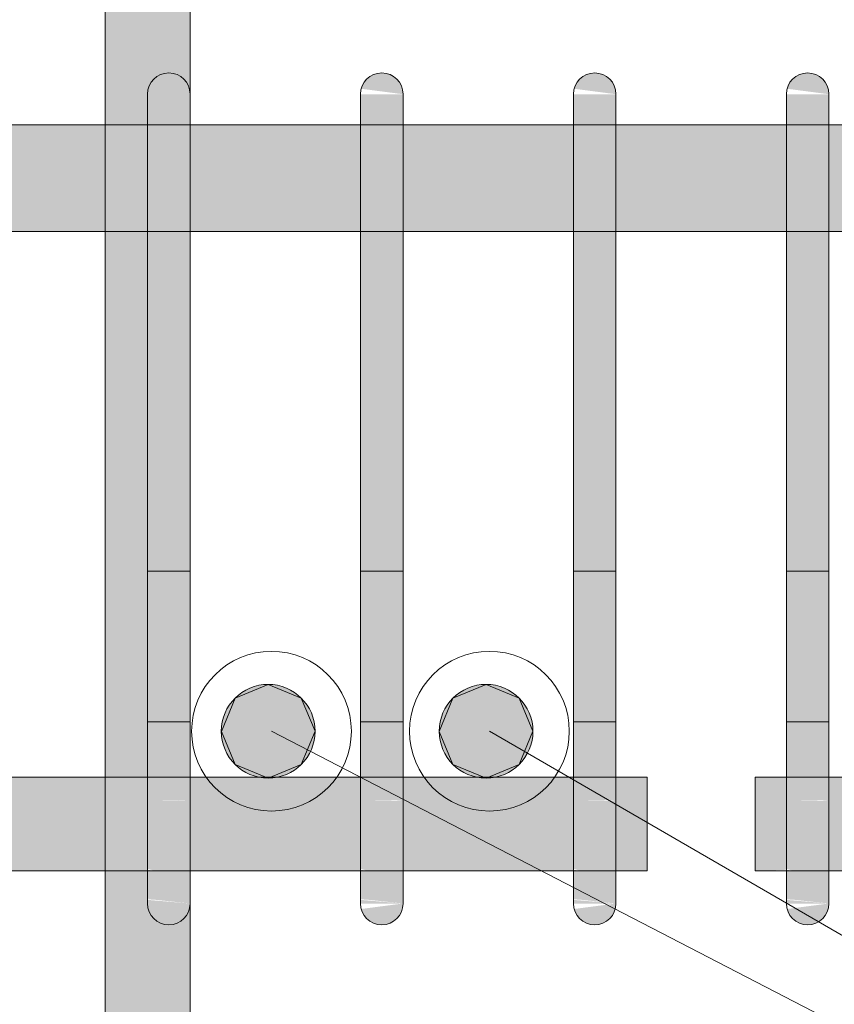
# Model space of a CAD drawing. Header units: millimetres. Extents: x 4307 to 42792, y 1610 to 10025.
# Tile 79 of 256: x 14855 to 15046, y 5626 to 5857. Entities that reach past the tile are written whole.
import ezdxf

# ---------------------------------------------------------------- set-up
doc = ezdxf.new("R2010")
doc.units = ezdxf.units.MM
doc.layers.add('S-RBAR', color=171, linetype='Continuous', lineweight=5)
doc.layers.add('S-RBAR-IDEN', color=171, linetype='Continuous', lineweight=5)

msp = doc.modelspace()

# ---------------------------------------------------------------- hatches: boundary and pattern name
at = {"layer": 'S-RBAR'}
h = msp.add_hatch(color=7, dxfattribs=at)
h.paths.add_polyline_path([(14895.05, 4820), (14895.05, 4908.83), (14893.05, 4908.83), (14893.05, 4820)])
h.paths.add_polyline_path([(14893.05, 4916.83), (14895.05, 4916.83), (14895.05, 5007), (14893.05, 5007), (14893.05, 4946.38)])
h.paths.add_polyline_path([(14893.05, 5015), (14895.05, 5015), (14895.05, 5105.17), (14893.05, 5105.17), (14893.05, 5052.67)])
h.paths.add_polyline_path([(14893.05, 5113.17), (14895.05, 5113.17), (14895.05, 5203.33), (14893.05, 5203.33), (14893.05, 5158.96)])
h.paths.add_polyline_path([(14893.05, 5211.33), (14895.05, 5211.33), (14895.05, 5301.5), (14893.05, 5301.5), (14893.05, 5212.11)])
h.paths.add_polyline_path([(14893.05, 5309.5), (14895.05, 5309.5), (14895.05, 5399.67), (14893.05, 5399.67), (14893.05, 5318.4)])
h.paths.add_polyline_path([(14895.05, 5407.67), (14895.05, 5497.83), (14893.05, 5497.83), (14893.05, 5407.67)])
h.paths.add_polyline_path([(14893.05, 5505.83), (14895.05, 5505.83), (14895.05, 5596), (14893.05, 5596), (14893.05, 5530.98)])
h.paths.add_polyline_path([(14895, 5650), (14894.83, 5648.71), (14894.33, 5647.5), (14893.54, 5646.46), (14892.5, 5645.67), (14890.66, 5645.09), (14890, 5645), (14888.71, 5645.17), (14887.5, 5645.67), (14886.46, 5646.46), (14885.67, 5647.5), (14885.17, 5648.71), (14891.29, 5649.51)])
h.paths.add_polyline_path([(14895.05, 5604), (14895, 5650), (14885, 5650), (14885, 5657.64), (14875.05, 5657.64), (14875.05, 5610), (14893.05, 5610), (14893.05, 5604)])
h.paths.add_polyline_path([(14895, 5679.64), (14895.05, 5679.88), (14895, 5679.88)])
h.paths.add_polyline_path([(14885, 5679.64), (14885, 5807.8), (14875.05, 5807.8), (14875.05, 5679.64)])
h.paths.add_polyline_path([(14895.05, 5832.8), (14895.05, 5916), (14893.05, 5916), (14893.05, 5870), (14875.05, 5870), (14875.05, 5832.8), (14885, 5832.8), (14885.17, 5840), (14895, 5840), (14895, 5832.8)])
h.paths.add_polyline_path([(14895, 5840), (14885.17, 5841.29), (14885.67, 5842.5), (14886.46, 5843.54), (14887.5, 5844.33), (14888.71, 5844.83), (14890.66, 5844.91), (14891.29, 5844.83), (14892.5, 5844.33), (14893.54, 5843.54), (14894.33, 5842.5), (14894.83, 5841.29)])
h.paths.add_polyline_path([(14893.05, 5924), (14895.05, 5924), (14895.05, 6016), (14893.05, 6016), (14893.05, 5956.14)])
h.paths.add_polyline_path([(14893.05, 6024), (14895.05, 6024), (14895.05, 6116), (14893.05, 6116), (14893.05, 6062.43)])
h.paths.add_polyline_path([(14893.05, 6124), (14895.05, 6124), (14895.05, 6216), (14893.05, 6216), (14893.05, 6168.72)])
h.paths.add_polyline_path([(14895.05, 6224), (14895.05, 6316), (14893.05, 6316), (14893.05, 6224)])
h.paths.add_polyline_path([(14893.05, 6324), (14895.05, 6324), (14895.05, 6416), (14893.05, 6416), (14893.05, 6328.16)])
h.paths.add_polyline_path([(14895.05, 6424), (14895.05, 6516), (14893.05, 6516), (14893.05, 6424)])
h.paths.add_polyline_path([(14895.05, 6524), (14895.05, 6616), (14893.05, 6616), (14893.05, 6524)])
h.paths.add_polyline_path([(14895.05, 6624), (14895.05, 6670), (14893.05, 6670), (14893.05, 6624)])
h = msp.add_hatch(color=7, dxfattribs=at)
h.paths.add_polyline_path([(14895.05, 4820), (14895.05, 4908.83), (14893.05, 4908.83), (14893.05, 4820)])
h.paths.add_polyline_path([(14893.05, 4916.83), (14895.05, 4916.83), (14895.05, 5007), (14893.05, 5007), (14893.05, 4946.38)])
h.paths.add_polyline_path([(14893.05, 5015), (14895.05, 5015), (14895.05, 5105.17), (14893.05, 5105.17), (14893.05, 5052.67)])
h.paths.add_polyline_path([(14893.05, 5113.17), (14895.05, 5113.17), (14895.05, 5203.33), (14893.05, 5203.33), (14893.05, 5158.96)])
h.paths.add_polyline_path([(14893.05, 5211.33), (14895.05, 5211.33), (14895.05, 5301.5), (14893.05, 5301.5), (14893.05, 5212.11)])
h.paths.add_polyline_path([(14893.05, 5309.5), (14895.05, 5309.5), (14895.05, 5399.67), (14893.05, 5399.67), (14893.05, 5318.4)])
h.paths.add_polyline_path([(14895.05, 5407.67), (14895.05, 5497.83), (14893.05, 5497.83), (14893.05, 5407.67)])
h.paths.add_polyline_path([(14893.05, 5505.83), (14895.05, 5505.83), (14895.05, 5596), (14893.05, 5596), (14893.05, 5530.98)])
h.paths.add_polyline_path([(14895, 5650), (14894.83, 5648.71), (14894.33, 5647.5), (14893.54, 5646.46), (14892.5, 5645.67), (14890.66, 5645.09), (14890, 5645), (14888.71, 5645.17), (14887.5, 5645.67), (14886.46, 5646.46), (14885.67, 5647.5), (14885.17, 5648.71), (14891.29, 5649.51)])
h.paths.add_polyline_path([(14895.05, 5604), (14895, 5650), (14885, 5650), (14885, 5657.64), (14875.05, 5657.64), (14875.05, 5610), (14893.05, 5610), (14893.05, 5604)])
h.paths.add_polyline_path([(14895, 5679.64), (14895.05, 5679.88), (14895, 5679.88)])
h.paths.add_polyline_path([(14885, 5679.64), (14885, 5807.8), (14875.05, 5807.8), (14875.05, 5679.64)])
h.paths.add_polyline_path([(14895.05, 5832.8), (14895.05, 5916), (14893.05, 5916), (14893.05, 5870), (14875.05, 5870), (14875.05, 5832.8), (14885, 5832.8), (14885.17, 5840), (14895, 5840), (14895, 5832.8)])
h.paths.add_polyline_path([(14895, 5840), (14885.17, 5841.29), (14885.67, 5842.5), (14886.46, 5843.54), (14887.5, 5844.33), (14888.71, 5844.83), (14890.66, 5844.91), (14891.29, 5844.83), (14892.5, 5844.33), (14893.54, 5843.54), (14894.33, 5842.5), (14894.83, 5841.29)])
h.paths.add_polyline_path([(14893.05, 5924), (14895.05, 5924), (14895.05, 6016), (14893.05, 6016), (14893.05, 5956.14)])
h.paths.add_polyline_path([(14893.05, 6024), (14895.05, 6024), (14895.05, 6116), (14893.05, 6116), (14893.05, 6062.43)])
h.paths.add_polyline_path([(14893.05, 6124), (14895.05, 6124), (14895.05, 6216), (14893.05, 6216), (14893.05, 6168.72)])
h.paths.add_polyline_path([(14895.05, 6224), (14895.05, 6316), (14893.05, 6316), (14893.05, 6224)])
h.paths.add_polyline_path([(14893.05, 6324), (14895.05, 6324), (14895.05, 6416), (14893.05, 6416), (14893.05, 6328.16)])
h.paths.add_polyline_path([(14895.05, 6424), (14895.05, 6516), (14893.05, 6516), (14893.05, 6424)])
h.paths.add_polyline_path([(14895.05, 6524), (14895.05, 6616), (14893.05, 6616), (14893.05, 6524)])
h.paths.add_polyline_path([(14895.05, 6624), (14895.05, 6670), (14893.05, 6670), (14893.05, 6624)])
for color, points in [(7, [(14895, 5840), (14894.83, 5841.29), (14894.33, 5842.5), (14893.54, 5843.54), (14892.5, 5844.33), (14890.66, 5844.91), (14890, 5845), (14888.71, 5844.83), (14887.5, 5844.33), (14886.46, 5843.54), (14885.67, 5842.5), (14885.17, 5841.29), (14894.83, 5840.02)]), (7, [(14945, 5840), (14944.83, 5841.29), (14944.33, 5842.5), (14943.54, 5843.54), (14942.5, 5844.33), (14941.29, 5844.83), (14940, 5845), (14938.71, 5844.83), (14937.5, 5844.33), (14936.46, 5843.54), (14935.67, 5842.5), (14935.17, 5841.29), (14944.83, 5840.02)]), (7, [(14995, 5840), (14994.83, 5841.29), (14994.33, 5842.5), (14993.54, 5843.54), (14992.5, 5844.33), (14991.29, 5844.83), (14990, 5845), (14988.71, 5844.83), (14987.5, 5844.33), (14986.46, 5843.54), (14985.67, 5842.5), (14985.17, 5841.29), (14994.83, 5840.02)]), (7, [(15045, 5840), (15044.83, 5841.29), (15044.33, 5842.5), (15043.54, 5843.54), (15042.5, 5844.33), (15041.29, 5844.83), (15040, 5845), (15038.71, 5844.83), (15037.5, 5844.33), (15036.46, 5843.54), (15035.67, 5842.5), (15035.17, 5841.29), (15044.83, 5840.02)]), (7, [(14895, 5815), (14895, 5840), (14885, 5840), (14885, 5815), (14890.66, 5815)]), (7, [(14945, 5815), (14945, 5840), (14935, 5840), (14935, 5815)]), (7, [(14995, 5815), (14995, 5840), (14985, 5840), (14985, 5815)]), (7, [(15045, 5815), (15045, 5840), (15035, 5840), (15035, 5815)]), (7, [(14890.66, 5675), (14895, 5675), (14895, 5815), (14885, 5815), (14885, 5675)]), (7, [(14945, 5675), (14945, 5815), (14935, 5815), (14935, 5675)]), (7, [(14995, 5675), (14995, 5815), (14985, 5815), (14985, 5675)]), (7, [(15045, 5675), (15045, 5815), (15035, 5815), (15035, 5675)]), (256, [(14913.34, 5679.45), (14921.12, 5682.67), (14924.34, 5690.45), (14921.12, 5698.22), (14913.34, 5701.45), (14905.56, 5698.22), (14902.35, 5690.41), (14905.56, 5682.67)]), (256, [(14964.51, 5679.45), (14972.29, 5682.67), (14975.51, 5690.45), (14972.29, 5698.22), (14964.51, 5701.45), (14956.73, 5698.22), (14953.52, 5690.41), (14956.73, 5682.67)]), (7, [(14890, 5645), (14891.29, 5645.17), (14892.5, 5645.67), (14893.54, 5646.46), (14894.33, 5647.5), (14894.83, 5648.71), (14894.83, 5649.98), (14885.17, 5648.71), (14885.67, 5647.5), (14886.46, 5646.46), (14887.5, 5645.67), (14888.71, 5645.17)]), (7, [(14940, 5645), (14941.29, 5645.17), (14942.5, 5645.67), (14943.54, 5646.46), (14944.33, 5647.5), (14944.83, 5648.71), (14944.83, 5649.98), (14935.17, 5648.71), (14935.67, 5647.5), (14936.46, 5646.46), (14937.5, 5645.67), (14938.71, 5645.17)]), (7, [(14990, 5645), (14991.29, 5645.17), (14992.5, 5645.67), (14993.54, 5646.46), (14994.33, 5647.5), (14994.83, 5648.71), (14994.83, 5649.98), (14985.17, 5648.71), (14985.67, 5647.5), (14986.46, 5646.46), (14987.5, 5645.67), (14988.71, 5645.17)]), (7, [(15040, 5645), (15041.29, 5645.17), (15042.5, 5645.67), (15043.54, 5646.46), (15044.33, 5647.5), (15044.83, 5648.71), (15044.83, 5649.98), (15035.17, 5648.71), (15035.67, 5647.5), (15036.46, 5646.46), (15037.5, 5645.67), (15038.71, 5645.17)])]:
    msp.add_hatch(color=color, dxfattribs=at).paths.add_polyline_path(points)
h = msp.add_hatch(color=7, dxfattribs=at)
h.paths.add_polyline_path([(17639.32, 5807.8), (17645, 5807.8), (17645, 5832.8), (17480.45, 5832.8), (17480.45, 5807.8), (17600.05, 5807.8)])
h.paths.add_polyline_path([(12385, 5807.8), (12548.61, 5807.8), (12548.61, 5832.8), (12385, 5832.8)])
h.paths.add_polyline_path([(14935, 5807.8), (14935, 5832.8), (14895, 5832.8), (14895, 5807.8), (14929.93, 5807.8)])
h.paths.add_polyline_path([(14995, 5807.8), (15035, 5807.8), (15035, 5832.8), (14995, 5832.8), (14995, 5815)])
h.paths.add_polyline_path([(17470.45, 5807.8), (17470.45, 5832.8), (17291.37, 5832.8), (17291.37, 5807.8), (17442.99, 5807.8)])
h.paths.add_polyline_path([(14945, 5807.8), (14985, 5807.8), (14985, 5832.8), (14945, 5832.8), (14945, 5815)])
h.paths.add_polyline_path([(12558.61, 5807.8), (12737.69, 5807.8), (12737.69, 5832.8), (12558.61, 5832.8), (12558.61, 5815)])
h.paths.add_polyline_path([(15045, 5807.8), (15085, 5807.8), (15085, 5832.8), (15045, 5832.8), (15045, 5815)])
h.paths.add_polyline_path([(14885, 5807.8), (14885, 5832.8), (14845, 5832.8), (14845, 5807.8), (14851.39, 5807.8)])
h.paths.add_polyline_path([(12747.69, 5807.8), (12926.77, 5807.8), (12926.77, 5832.8), (12747.69, 5832.8), (12747.69, 5815)])
h.paths.add_polyline_path([(14835, 5807.8), (14835, 5832.8), (14795, 5832.8), (14795, 5807.8), (14812.13, 5807.8)])
h.paths.add_polyline_path([(15095, 5807.8), (15135, 5807.8), (15135, 5832.8), (15095, 5832.8), (15095, 5815)])
h.paths.add_polyline_path([(17281.37, 5807.8), (17281.37, 5832.8), (17102.29, 5832.8), (17102.29, 5807.8), (17128.85, 5807.8)])
h.paths.add_polyline_path([(15145, 5807.8), (15185, 5807.8), (15185, 5832.8), (15145, 5832.8), (15145, 5815)])
h.paths.add_polyline_path([(17092.29, 5807.8), (17092.29, 5832.8), (16913.2, 5832.8), (16913.2, 5807.8), (17089.59, 5807.8)])
h.paths.add_polyline_path([(14785, 5807.8), (14785, 5832.8), (14745, 5832.8), (14745, 5807.8), (14772.86, 5807.8)])
h.paths.add_polyline_path([(15195, 5807.8), (15235, 5807.8), (15235, 5832.8), (15195, 5832.8), (15195, 5815)])
h.paths.add_polyline_path([(14735, 5807.8), (14735, 5832.8), (14695, 5832.8), (14695, 5807.8), (14733.59, 5807.8)])
h.paths.add_polyline_path([(12936.77, 5807.8), (13115.85, 5807.8), (13115.85, 5832.8), (12936.77, 5832.8), (12936.77, 5815)])
h.paths.add_polyline_path([(16903.2, 5807.8), (16903.2, 5832.8), (16743.2, 5832.8), (16743.2, 5807.8), (16893.25, 5807.8)])
h.paths.add_polyline_path([(15245, 5807.8), (15285, 5807.8), (15285, 5832.8), (15245, 5832.8), (15245, 5815)])
h.paths.add_polyline_path([(15295, 5807.8), (15335, 5807.8), (15335, 5832.8), (15295, 5832.8), (15295, 5815)])
h.paths.add_polyline_path([(14685, 5807.8), (14685, 5832.8), (14645, 5832.8), (14645, 5807.8), (14655.06, 5807.8)])
h.paths.add_polyline_path([(15345, 5807.8), (15385, 5807.8), (15385, 5832.8), (15345, 5832.8), (15345, 5815)])
h.paths.add_polyline_path([(13125.85, 5807.8), (13286.8, 5807.8), (13286.8, 5832.8), (13125.85, 5832.8), (13125.85, 5815)])
h.paths.add_polyline_path([(14635, 5807.8), (14635, 5832.8), (14545, 5832.8), (14545, 5807.8), (14615.8, 5807.8)])
h.paths.add_polyline_path([(13296.8, 5807.8), (13382.81, 5807.8), (13382.81, 5832.8), (13296.8, 5832.8), (13296.8, 5815)])
h.paths.add_polyline_path([(15395, 5807.8), (15485, 5807.8), (15485, 5832.8), (15395, 5832.8), (15395, 5815)])
h.paths.add_polyline_path([(16733.2, 5807.8), (16733.2, 5832.8), (16647.19, 5832.8), (16647.19, 5807.8), (16657.66, 5807.8)])
h.paths.add_polyline_path([(15495, 5807.8), (15581.02, 5807.8), (15581.02, 5832.8), (15495, 5832.8), (15495, 5815)])
h.paths.add_polyline_path([(16637.19, 5807.8), (16637.19, 5832.8), (16551.17, 5832.8), (16551.17, 5807.8), (16579.12, 5807.8)])
h.paths.add_polyline_path([(14535, 5807.8), (14535, 5832.8), (14448.98, 5832.8), (14448.98, 5807.8), (14458.73, 5807.8)])
h.paths.add_polyline_path([(13392.81, 5807.8), (13478.83, 5807.8), (13478.83, 5832.8), (13392.81, 5832.8), (13392.81, 5815)])
h.paths.add_polyline_path([(14438.98, 5807.8), (14438.98, 5832.8), (14352.97, 5832.8), (14352.97, 5807.8), (14380.2, 5807.8)])
h.paths.add_polyline_path([(15591.02, 5807.8), (15677.03, 5807.8), (15677.03, 5832.8), (15591.02, 5832.8), (15591.02, 5815)])
h.paths.add_polyline_path([(16541.17, 5807.8), (16541.17, 5832.8), (16455.16, 5832.8), (16455.16, 5807.8), (16500.59, 5807.8)])
h.paths.add_polyline_path([(14342.97, 5807.8), (14342.97, 5832.8), (14256.95, 5832.8), (14256.95, 5807.8), (14301.66, 5807.8)])
h.paths.add_polyline_path([(15687.03, 5807.8), (15773.05, 5807.8), (15773.05, 5832.8), (15687.03, 5832.8), (15687.03, 5815)])
h.paths.add_polyline_path([(13488.83, 5807.8), (13574.84, 5807.8), (13574.84, 5832.8), (13488.83, 5832.8), (13488.83, 5815)])
h.paths.add_polyline_path([(14246.95, 5807.8), (14246.95, 5832.8), (14160.94, 5832.8), (14160.94, 5807.8), (14223.13, 5807.8)])
h.paths.add_polyline_path([(15783.05, 5807.8), (15869.06, 5807.8), (15869.06, 5832.8), (15783.05, 5832.8), (15783.05, 5815)])
h.paths.add_polyline_path([(16445.16, 5807.8), (16445.16, 5832.8), (16359.14, 5832.8), (16359.14, 5807.8), (16422.06, 5807.8)])
h.paths.add_polyline_path([(14150.94, 5807.8), (14150.94, 5832.8), (14064.92, 5832.8), (14064.92, 5807.8), (14144.6, 5807.8)])
h.paths.add_polyline_path([(13584.84, 5807.8), (13670.86, 5807.8), (13670.86, 5832.8), (13584.84, 5832.8), (13584.84, 5815)])
h.paths.add_polyline_path([(15879.06, 5807.8), (15965.08, 5807.8), (15965.08, 5832.8), (15879.06, 5832.8), (15879.06, 5815)])
h.paths.add_polyline_path([(14054.92, 5807.8), (14054.92, 5832.8), (13968.91, 5832.8), (13968.91, 5807.8), (13987.53, 5807.8)])
h.paths.add_polyline_path([(16349.14, 5807.8), (16349.14, 5832.8), (16263.13, 5832.8), (16263.13, 5807.8), (16343.52, 5807.8)])
h.paths.add_polyline_path([(15975.08, 5807.8), (16061.09, 5807.8), (16061.09, 5832.8), (15975.08, 5832.8), (15975.08, 5815)])
h.paths.add_polyline_path([(13958.91, 5807.8), (13958.91, 5832.8), (13872.89, 5832.8), (13872.89, 5807.8), (13909, 5807.8)])
h.paths.add_polyline_path([(16071.09, 5807.8), (16157.11, 5807.8), (16157.11, 5832.8), (16071.09, 5832.8), (16071.09, 5815)])
h.paths.add_polyline_path([(13680.86, 5807.8), (13766.87, 5807.8), (13766.87, 5832.8), (13680.86, 5832.8), (13680.86, 5815)])
h.paths.add_polyline_path([(16253.13, 5807.8), (16253.13, 5832.8), (16167.11, 5832.8), (16167.11, 5807.8), (16186.46, 5807.8)])
h.paths.add_polyline_path([(13862.89, 5807.8), (13862.89, 5832.8), (13776.87, 5832.8), (13776.87, 5807.8), (13830.46, 5807.8)])
h = msp.add_hatch(color=256, dxfattribs=at)
edge = h.paths.add_edge_path()
edge.add_arc((14913.34, 5690.45), 11, 0, 360)
h = msp.add_hatch(color=256, dxfattribs=at)
edge = h.paths.add_edge_path()
edge.add_arc((14964.51, 5690.45), 11, 0, 360)
h = msp.add_hatch(color=7, dxfattribs=at)
h.paths.add_polyline_path([(12548.61, 5657.64), (12548.61, 5679.64), (12369.53, 5679.64), (12369.53, 5657.64), (12534.67, 5657.64)])
h.paths.add_polyline_path([(14985, 5657.64), (14985, 5679.64), (14945, 5679.64), (14945, 5657.64), (14969.19, 5657.64)])
h.paths.add_polyline_path([(10761.09, 5657.64), (10761.09, 5679.64), (10675.08, 5679.64), (10675.08, 5657.64), (10728.41, 5657.64)])
h.paths.add_polyline_path([(9864.54, 5657.64), (9885, 5657.92), (9885, 5679.64), (9845, 5679.64), (9845, 5657.64)])
h.paths.add_polyline_path([(10771.09, 5657.64), (10857.11, 5657.92), (10857.11, 5679.64), (10771.09, 5679.64), (10771.09, 5657.92)])
h.paths.add_polyline_path([(10867.11, 5657.64), (10953.13, 5657.92), (10953.13, 5679.64), (10867.11, 5679.64), (10867.11, 5657.92)])
h.paths.add_polyline_path([(14066.06, 5657.64), (14150.94, 5657.92), (14150.94, 5679.64), (14064.92, 5679.64), (14064.92, 5657.64)])
h.paths.add_polyline_path([(15002.3, 5657.64), (15002.3, 5679.64), (14995, 5679.64), (14995, 5657.64)])
h.paths.add_polyline_path([(14183.86, 5657.64), (14246.95, 5657.92), (14246.95, 5679.64), (14160.94, 5679.64), (14160.94, 5657.64)])
h.paths.add_polyline_path([(10665.08, 5657.64), (10665.08, 5679.64), (10579.06, 5679.64), (10579.06, 5657.64), (10649.87, 5657.64)])
h.paths.add_polyline_path([(9895, 5657.64), (9935, 5657.92), (9935, 5679.64), (9895, 5679.64), (9895, 5657.92)])
h.paths.add_polyline_path([(10963.13, 5657.64), (11049.14, 5657.92), (11049.14, 5679.64), (10963.13, 5679.64), (10963.13, 5657.92)])
h.paths.add_polyline_path([(14054.92, 5657.64), (14054.92, 5679.64), (13968.91, 5679.64), (13968.91, 5657.64), (14026.8, 5657.64)])
h.paths.add_polyline_path([(11059.14, 5657.64), (11145.16, 5657.92), (11145.16, 5679.64), (11059.14, 5679.64), (11059.14, 5657.92)])
h.paths.add_polyline_path([(14935, 5657.64), (14935, 5679.64), (14895, 5679.64), (14895, 5657.64), (14929.93, 5657.64)])
h.paths.add_polyline_path([(14256.95, 5657.64), (14342.97, 5657.92), (14342.97, 5679.64), (14256.95, 5679.64), (14256.95, 5657.92)])
h.paths.add_polyline_path([(13958.91, 5657.64), (13958.91, 5679.64), (13872.89, 5679.64), (13872.89, 5657.64), (13948.26, 5657.64)])
h.paths.add_polyline_path([(11155.16, 5657.64), (11241.17, 5657.92), (11241.17, 5679.64), (11155.16, 5679.64), (11155.16, 5657.92)])
h.paths.add_polyline_path([(9745, 5657.64), (9785, 5657.92), (9785, 5679.64), (9745, 5679.64), (9745, 5657.92)])
h.paths.add_polyline_path([(10569.06, 5657.64), (10569.06, 5679.64), (10483.05, 5679.64), (10483.05, 5657.64), (10532.07, 5657.64)])
h.paths.add_polyline_path([(11251.17, 5657.64), (11337.19, 5657.92), (11337.19, 5679.64), (11251.17, 5679.64), (11251.17, 5657.92)])
h.paths.add_polyline_path([(9945, 5657.64), (9985, 5657.92), (9985, 5679.64), (9945, 5679.64), (9945, 5657.92)])
h.paths.add_polyline_path([(11347.19, 5657.64), (11433.2, 5657.92), (11433.2, 5679.64), (11347.19, 5679.64), (11347.19, 5657.92)])
h.paths.add_polyline_path([(10473.05, 5657.64), (10473.05, 5679.64), (10387.03, 5679.64), (10387.03, 5657.64), (10453.54, 5657.64)])
h.paths.add_polyline_path([(14885, 5657.64), (14885, 5679.64), (14845, 5679.64), (14845, 5657.64), (14851.39, 5657.64)])
h.paths.add_polyline_path([(9835, 5657.64), (9835, 5679.64), (9795, 5679.64), (9795, 5657.64), (9825.28, 5657.64)])
h.paths.add_polyline_path([(13862.89, 5657.64), (13862.89, 5679.64), (13776.87, 5679.64), (13776.87, 5657.64), (13830.46, 5657.64)])
h.paths.add_polyline_path([(13766.87, 5657.64), (13766.87, 5679.64), (13680.86, 5679.64), (13680.86, 5657.64), (13751.93, 5657.64)])
h.paths.add_polyline_path([(14835, 5657.64), (14835, 5679.64), (14795, 5679.64), (14795, 5657.64), (14812.13, 5657.64)])
h.paths.add_polyline_path([(11443.2, 5657.64), (11603.2, 5657.92), (11603.2, 5679.64), (11443.2, 5679.64), (11443.2, 5657.92)])
h.paths.add_polyline_path([(11613.2, 5657.64), (11792.29, 5657.92), (11792.29, 5679.64), (11613.2, 5679.64), (11613.2, 5657.92)])
h.paths.add_polyline_path([(14352.97, 5657.64), (14438.98, 5657.92), (14438.98, 5679.64), (14352.97, 5679.64), (14352.97, 5657.92)])
h.paths.add_polyline_path([(10377.03, 5657.64), (10377.03, 5679.64), (10291.02, 5679.64), (10291.02, 5657.64), (10375.01, 5657.64)])
h.paths.add_polyline_path([(9995, 5657.64), (10035, 5657.92), (10035, 5679.64), (9995, 5679.64), (9995, 5657.92)])
h.paths.add_polyline_path([(11802.29, 5657.64), (11981.37, 5657.92), (11981.37, 5679.64), (11802.29, 5679.64), (11802.29, 5657.92)])
h.paths.add_polyline_path([(14785, 5657.64), (14785, 5679.64), (14745, 5679.64), (14745, 5657.64), (14772.86, 5657.64)])
h.paths.add_polyline_path([(13670.86, 5657.64), (13670.86, 5679.64), (13584.84, 5679.64), (13584.84, 5657.64), (13634.13, 5657.64)])
h.paths.add_polyline_path([(11991.37, 5657.64), (12170.45, 5657.92), (12170.45, 5679.64), (11991.37, 5679.64), (11991.37, 5657.92)])
h.paths.add_polyline_path([(9727.7, 5657.64), (9735, 5657.92), (9735, 5679.64), (9727.7, 5679.64), (9727.7, 5657.92)])
h.paths.add_polyline_path([(12180.45, 5657.64), (12359.53, 5657.92), (12359.53, 5679.64), (12180.45, 5679.64), (12180.45, 5657.92)])
h.paths.add_polyline_path([(10281.02, 5657.64), (10281.02, 5679.64), (10195, 5679.64), (10195, 5657.64), (10257.21, 5657.64)])
h.paths.add_polyline_path([(13574.84, 5657.64), (13574.84, 5679.64), (13488.83, 5679.64), (13488.83, 5657.64), (13555.6, 5657.64)])
h.paths.add_polyline_path([(14735, 5657.64), (14735, 5679.64), (14695, 5679.64), (14695, 5657.64), (14733.59, 5657.64)])
h.paths.add_polyline_path([(14448.98, 5657.64), (14535, 5657.92), (14535, 5679.64), (14448.98, 5679.64), (14448.98, 5657.92)])
h.paths.add_polyline_path([(10045, 5657.64), (10085, 5657.92), (10085, 5679.64), (10045, 5679.64), (10045, 5657.92)])
h.paths.add_polyline_path([(12558.61, 5657.64), (12737.69, 5657.92), (12737.69, 5679.64), (12558.61, 5679.64), (12558.61, 5657.92)])
h.paths.add_polyline_path([(13478.83, 5657.64), (13478.83, 5679.64), (13392.81, 5679.64), (13392.81, 5657.64), (13477.07, 5657.64)])
h.paths.add_polyline_path([(10185, 5657.64), (10185, 5679.64), (10095, 5679.64), (10095, 5657.64), (10178.68, 5657.64)])
h.paths.add_polyline_path([(12747.69, 5657.64), (12926.77, 5657.92), (12926.77, 5679.64), (12747.69, 5679.64), (12747.69, 5657.92)])
h.paths.add_polyline_path([(14685, 5657.64), (14685, 5679.64), (14645, 5679.64), (14645, 5657.64), (14655.06, 5657.64)])
h.paths.add_polyline_path([(14635, 5657.64), (14635, 5679.64), (14545, 5679.64), (14545, 5657.64), (14615.8, 5657.64)])
h.paths.add_polyline_path([(13382.81, 5657.64), (13382.81, 5679.64), (13296.8, 5679.64), (13296.8, 5657.64), (13359.27, 5657.64)])
h.paths.add_polyline_path([(12936.77, 5657.64), (13115.85, 5657.92), (13115.85, 5679.64), (12936.77, 5679.64), (12936.77, 5657.92)])
h.paths.add_polyline_path([(13125.85, 5657.64), (13286.8, 5657.92), (13286.8, 5679.64), (13125.85, 5679.64), (13125.85, 5657.92)])
h = msp.add_hatch(color=7, dxfattribs=at)
h.paths.add_polyline_path([(15495, 5657.64), (15581.02, 5657.92), (15581.02, 5679.64), (15495, 5679.64), (15495, 5657.92)])
h.paths.add_polyline_path([(20285, 5657.64), (20285, 5679.64), (20245, 5679.64), (20245, 5657.64), (20270.18, 5657.64)])
h.paths.add_polyline_path([(15479.66, 5657.64), (15485, 5657.92), (15485, 5679.64), (15395, 5679.64), (15395, 5657.64), (15401.13, 5657.64)])
h.paths.add_polyline_path([(19406.31, 5657.64), (19450.94, 5657.92), (19450.94, 5679.64), (19364.92, 5679.64), (19364.92, 5657.64), (19367.05, 5657.64)])
h.paths.add_polyline_path([(19354.92, 5657.64), (19354.92, 5679.64), (19268.91, 5679.64), (19268.91, 5657.64), (19327.78, 5657.64)])
h.paths.add_polyline_path([(15591.02, 5657.64), (15677.03, 5657.92), (15677.03, 5679.64), (15591.02, 5679.64), (15591.02, 5657.92)])
h.paths.add_polyline_path([(15095, 5657.64), (15135, 5657.92), (15135, 5679.64), (15095, 5679.64), (15095, 5657.92)])
h.paths.add_polyline_path([(20302.3, 5657.64), (20302.3, 5679.64), (20295, 5679.64), (20295, 5657.64)])
h.paths.add_polyline_path([(15687.03, 5657.64), (15773.05, 5657.92), (15773.05, 5679.64), (15687.03, 5679.64), (15687.03, 5657.92)])
h.paths.add_polyline_path([(19484.85, 5657.64), (19546.95, 5657.92), (19546.95, 5679.64), (19460.94, 5679.64), (19460.94, 5657.64)])
h.paths.add_polyline_path([(15783.05, 5657.64), (15869.06, 5657.92), (15869.06, 5679.64), (15783.05, 5679.64), (15783.05, 5657.92)])
h.paths.add_polyline_path([(15385, 5657.64), (15385, 5679.64), (15345, 5679.64), (15345, 5657.64), (15361.86, 5657.64)])
h.paths.add_polyline_path([(19258.91, 5657.64), (19258.91, 5679.64), (19172.89, 5679.64), (19172.89, 5657.64), (19249.25, 5657.64)])
h.paths.add_polyline_path([(20235, 5657.64), (20235, 5679.64), (20195, 5679.64), (20195, 5657.64), (20230.91, 5657.64)])
h.paths.add_polyline_path([(15879.06, 5657.64), (15965.08, 5657.92), (15965.08, 5679.64), (15879.06, 5679.64), (15879.06, 5657.92)])
h.paths.add_polyline_path([(15975.08, 5657.64), (16061.09, 5657.92), (16061.09, 5679.64), (15975.08, 5679.64), (15975.08, 5657.92)])
h.paths.add_polyline_path([(19556.95, 5657.64), (19642.97, 5657.92), (19642.97, 5679.64), (19556.95, 5679.64), (19556.95, 5657.92)])
h.paths.add_polyline_path([(19162.89, 5657.64), (19162.89, 5679.64), (19076.87, 5679.64), (19076.87, 5657.64), (19131.45, 5657.64)])
h.paths.add_polyline_path([(15145, 5657.64), (15185, 5657.92), (15185, 5679.64), (15145, 5679.64), (15145, 5657.92)])
h.paths.add_polyline_path([(16071.09, 5657.64), (16157.11, 5657.92), (16157.11, 5679.64), (16071.09, 5679.64), (16071.09, 5657.92)])
h.paths.add_polyline_path([(19066.87, 5657.64), (19066.87, 5679.64), (18980.86, 5679.64), (18980.86, 5657.64), (19052.91, 5657.64)])
h.paths.add_polyline_path([(16167.11, 5657.64), (16253.13, 5657.92), (16253.13, 5679.64), (16167.11, 5679.64), (16167.11, 5657.92)])
h.paths.add_polyline_path([(15085, 5657.64), (15085, 5679.64), (15045, 5679.64), (15045, 5657.64), (15047.73, 5657.64)])
h.paths.add_polyline_path([(20185, 5657.64), (20185, 5679.64), (20145, 5679.64), (20145, 5657.64), (20152.38, 5657.64)])
h.paths.add_polyline_path([(16263.13, 5657.64), (16349.14, 5657.92), (16349.14, 5679.64), (16263.13, 5679.64), (16263.13, 5657.92)])
h.paths.add_polyline_path([(15335, 5657.64), (15335, 5679.64), (15295, 5679.64), (15295, 5657.64), (15322.59, 5657.64)])
h.paths.add_polyline_path([(20135, 5657.64), (20135, 5679.64), (20095, 5679.64), (20095, 5657.64), (20113.11, 5657.64)])
h.paths.add_polyline_path([(16359.14, 5657.64), (16445.16, 5657.92), (16445.16, 5679.64), (16359.14, 5679.64), (16359.14, 5657.92)])
h.paths.add_polyline_path([(18970.86, 5657.64), (18970.86, 5679.64), (18884.84, 5679.64), (18884.84, 5657.64), (18935.12, 5657.64)])
h.paths.add_polyline_path([(19652.97, 5657.64), (19738.98, 5657.92), (19738.98, 5679.64), (19652.97, 5679.64), (19652.97, 5657.92)])
h.paths.add_polyline_path([(16455.16, 5657.64), (16541.17, 5657.92), (16541.17, 5679.64), (16455.16, 5679.64), (16455.16, 5657.92)])
h.paths.add_polyline_path([(18874.84, 5657.64), (18874.84, 5679.64), (18788.83, 5679.64), (18788.83, 5657.64), (18856.58, 5657.64)])
h.paths.add_polyline_path([(16551.17, 5657.64), (16637.19, 5657.92), (16637.19, 5679.64), (16551.17, 5679.64), (16551.17, 5657.92)])
h.paths.add_polyline_path([(20085, 5657.64), (20085, 5679.64), (20045, 5679.64), (20045, 5657.64), (20073.85, 5657.64)])
h.paths.add_polyline_path([(16647.19, 5657.64), (16733.2, 5657.92), (16733.2, 5679.64), (16647.19, 5679.64), (16647.19, 5657.92)])
h.paths.add_polyline_path([(15285, 5657.64), (15285, 5679.64), (15245, 5679.64), (15245, 5657.64), (15283.33, 5657.64)])
h.paths.add_polyline_path([(18778.83, 5657.64), (18778.83, 5679.64), (18692.81, 5679.64), (18692.81, 5657.64), (18778.05, 5657.64)])
h.paths.add_polyline_path([(16743.2, 5657.64), (16903.2, 5657.92), (16903.2, 5679.64), (16743.2, 5679.64), (16743.2, 5657.92)])
h.paths.add_polyline_path([(16913.2, 5657.64), (17092.29, 5657.92), (17092.29, 5679.64), (16913.2, 5679.64), (16913.2, 5657.92)])
h.paths.add_polyline_path([(20035, 5657.64), (20035, 5679.64), (19995, 5679.64), (19995, 5657.64), (20034.58, 5657.64)])
h.paths.add_polyline_path([(18682.81, 5657.64), (18682.81, 5679.64), (18596.8, 5679.64), (18596.8, 5657.64), (18660.25, 5657.64)])
h.paths.add_polyline_path([(17102.29, 5657.64), (17281.37, 5657.92), (17281.37, 5679.64), (17102.29, 5679.64), (17102.29, 5657.92)])
h.paths.add_polyline_path([(19748.98, 5657.64), (19835, 5657.92), (19835, 5679.64), (19748.98, 5679.64), (19748.98, 5657.92)])
h.paths.add_polyline_path([(18586.8, 5657.64), (18586.8, 5679.64), (18425.85, 5679.64), (18425.85, 5657.64), (18581.72, 5657.64)])
h.paths.add_polyline_path([(17291.37, 5657.64), (17470.45, 5657.92), (17470.45, 5679.64), (17291.37, 5679.64), (17291.37, 5657.92)])
h.paths.add_polyline_path([(19985, 5657.64), (19985, 5679.64), (19945, 5679.64), (19945, 5657.64), (19956.05, 5657.64)])
h.paths.add_polyline_path([(15195, 5657.64), (15235, 5657.92), (15235, 5679.64), (15195, 5679.64), (15195, 5657.92)])
h.paths.add_polyline_path([(17480.45, 5657.64), (17659.53, 5657.92), (17659.53, 5679.64), (17480.45, 5679.64), (17480.45, 5657.92)])
h.paths.add_polyline_path([(17669.53, 5657.64), (17848.61, 5657.92), (17848.61, 5679.64), (17669.53, 5679.64), (17669.53, 5657.92)])
h.paths.add_polyline_path([(19935, 5657.64), (19935, 5679.64), (19845, 5679.64), (19845, 5657.64), (19916.78, 5657.64)])
h.paths.add_polyline_path([(17858.61, 5657.64), (18037.69, 5657.92), (18037.69, 5679.64), (17858.61, 5679.64), (17858.61, 5657.92)])
h.paths.add_polyline_path([(18415.85, 5657.64), (18415.85, 5679.64), (18236.77, 5679.64), (18236.77, 5657.64), (18385.38, 5657.64)])
h.paths.add_polyline_path([(18047.69, 5657.64), (18226.77, 5657.92), (18226.77, 5679.64), (18047.69, 5679.64), (18047.69, 5657.92)])
h.paths.add_polyline_path([(15027.7, 5657.64), (15035, 5657.92), (15035, 5679.64), (15027.7, 5679.64), (15027.7, 5657.92)])
h = msp.add_hatch(color=7, dxfattribs=at)
h.paths.add_polyline_path([(14895, 5653.08), (14895, 5653.74), (14893.64, 5653.89), (14892.8, 5653.51)])
h.paths.add_polyline_path([(14889.51, 5655.53), (14887.83, 5657.49), (14885, 5657.92), (14885, 5656.75)])
h.paths.add_polyline_path([(14895, 5661.72), (14895, 5663.44), (14885, 5665.43), (14889.72, 5661.91), (14890.66, 5661.87)])
h.paths.add_polyline_path([(14885, 5674.03), (14895, 5674.24), (14895, 5675), (14885, 5675)])
h = msp.add_hatch(color=7, dxfattribs=at)
h.paths.add_polyline_path([(14885, 5665.43), (14895, 5663.44), (14895, 5674.24), (14890.66, 5674.03), (14885, 5674.03), (14885, 5672.55)])
h.paths.add_polyline_path([(14895, 5650), (14895, 5653.08), (14892.8, 5653.51), (14893.64, 5653.89), (14895, 5653.74), (14895, 5661.72), (14890.47, 5661.99), (14885, 5665.43), (14885, 5658.15), (14887.97, 5657.32), (14889.51, 5655.53), (14885, 5656.75), (14885.17, 5650.99), (14887.09, 5650.85), (14891.29, 5650.4)])
h.paths.add_polyline_path([(14890, 5650), (14895, 5650), (14885, 5650.85), (14885.17, 5650)])
h = msp.add_hatch(color=7, dxfattribs=at)
h.paths.add_polyline_path([(14945, 5653.08), (14945, 5653.74), (14943.64, 5653.89), (14942.8, 5653.51)])
h.paths.add_polyline_path([(14939.51, 5655.53), (14937.83, 5657.49), (14935, 5657.92), (14935, 5656.75)])
h.paths.add_polyline_path([(14945, 5661.72), (14945, 5663.44), (14935, 5665.43), (14939.72, 5661.91)])
h.paths.add_polyline_path([(14935, 5674.03), (14945, 5674.24), (14945, 5675), (14935, 5675)])
h = msp.add_hatch(color=7, dxfattribs=at)
h.paths.add_polyline_path([(14945, 5650), (14945, 5653.08), (14942.8, 5653.51), (14943.64, 5653.89), (14945, 5653.74), (14945, 5661.72), (14940.47, 5661.99), (14935, 5665.43), (14935, 5658.15), (14937.97, 5657.32), (14939.51, 5655.53), (14935, 5656.75), (14935.17, 5650.99), (14937.09, 5650.85), (14941.29, 5650.4)])
h.paths.add_polyline_path([(14935, 5650), (14945, 5650), (14935, 5650.85)])
h.paths.add_polyline_path([(14945, 5663.44), (14945, 5674.24), (14942.97, 5674.03), (14935, 5674.03), (14935, 5665.43)])
h = msp.add_hatch(color=7, dxfattribs=at)
h.paths.add_polyline_path([(14995, 5653.08), (14995, 5653.74), (14993.64, 5653.89), (14992.8, 5653.51)])
h.paths.add_polyline_path([(14989.51, 5655.53), (14987.83, 5657.49), (14985, 5657.92), (14985, 5656.75)])
h.paths.add_polyline_path([(14995, 5661.72), (14995, 5663.44), (14985, 5665.43), (14989.72, 5661.91)])
h.paths.add_polyline_path([(14985, 5674.03), (14995, 5674.24), (14995, 5675), (14985, 5675)])
h = msp.add_hatch(color=7, dxfattribs=at)
h.paths.add_polyline_path([(14995, 5650), (14995, 5653.08), (14992.8, 5653.51), (14993.64, 5653.89), (14995, 5653.74), (14995, 5661.72), (14990.47, 5661.99), (14985, 5665.43), (14985, 5658.15), (14987.97, 5657.32), (14989.51, 5655.53), (14985, 5656.75), (14985.17, 5650.99), (14987.09, 5650.85), (14991.29, 5650.4)])
h.paths.add_polyline_path([(14985, 5650), (14995, 5650), (14985, 5650.85)])
h.paths.add_polyline_path([(14995, 5663.44), (14995, 5674.24), (14992.97, 5674.03), (14985, 5674.03), (14985, 5665.43)])
h = msp.add_hatch(color=7, dxfattribs=at)
h.paths.add_polyline_path([(15045, 5653.08), (15045, 5653.74), (15043.64, 5653.89), (15042.8, 5653.51)])
h.paths.add_polyline_path([(15039.51, 5655.53), (15037.83, 5657.49), (15035, 5657.92), (15035, 5656.75)])
h.paths.add_polyline_path([(15045, 5661.72), (15045, 5663.44), (15035, 5665.43), (15039.72, 5661.91)])
h.paths.add_polyline_path([(15035, 5674.03), (15045, 5674.24), (15045, 5675), (15035, 5675)])
h = msp.add_hatch(color=7, dxfattribs=at)
h.paths.add_polyline_path([(15035.17, 5650), (15045, 5650), (15035, 5650.85), (15035, 5650)])
h.paths.add_polyline_path([(15045, 5650), (15045, 5653.08), (15042.8, 5653.51), (15043.64, 5653.89), (15045, 5653.74), (15045, 5661.72), (15040.47, 5661.99), (15035, 5665.43), (15035, 5658.15), (15037.97, 5657.32), (15039.51, 5655.53), (15035, 5656.75), (15035.17, 5650.99), (15037.09, 5650.85), (15041.29, 5650.4)])
h.paths.add_polyline_path([(15045, 5663.44), (15045, 5674.24), (15042.97, 5674.03), (15035, 5674.03), (15035, 5665.43)])

# ---------------------------------------------------------------- linework, layer by layer
for p, q in [((14875.05, 4820), (14875.05, 6670)), ((14875.05, 4820), (14875.05, 6670)), ((14875.05, 4820), (14875.05, 6670)), ((14875.05, 4820), (14875.05, 6670)), ((14895.05, 4820), (14895.05, 6670)), ((14895.05, 4820), (14895.05, 6670)), ((14895.05, 4820), (14895.05, 6670)), ((14895.05, 4820), (14895.05, 6670)), ((14885, 5815), (14885, 5840)), ((14885, 5815), (14885, 5840)), ((14895, 5815), (14895, 5840)), ((14895, 5815), (14895, 5840)), ((14935, 5815), (14935, 5840)), ((14935, 5815), (14935, 5840)), ((14945, 5815), (14945, 5840)), ((14945, 5815), (14945, 5840)), ((14985, 5815), (14985, 5840)), ((14985, 5815), (14985, 5840)), ((14995, 5815), (14995, 5840)), ((14995, 5815), (14995, 5840)), ((15035, 5815), (15035, 5840)), ((15035, 5815), (15035, 5840)), ((15045, 5815), (15045, 5840)), ((15045, 5815), (15045, 5840)), ((17645, 5832.8), (12385, 5832.8)), ((17645, 5832.8), (12385, 5832.8)), ((17645, 5832.8), (12385, 5832.8)), ((14885, 5675), (14885, 5815)), ((14885, 5815), (14885, 5675)), ((14895, 5675), (14895, 5815)), ((14895, 5815), (14895, 5675)), ((14935, 5675), (14935, 5815)), ((14935, 5815), (14935, 5675)), ((14945, 5675), (14945, 5815)), ((14945, 5815), (14945, 5675)), ((14985, 5675), (14985, 5815)), ((14985, 5815), (14985, 5675)), ((14995, 5675), (14995, 5815)), ((14995, 5815), (14995, 5675)), ((15035, 5675), (15035, 5815)), ((15035, 5815), (15035, 5675)), ((15045, 5675), (15045, 5815)), ((15045, 5815), (15045, 5675)), ((17645, 5807.8), (12385, 5807.8)), ((17645, 5807.8), (12385, 5807.8)), ((17645, 5807.8), (12385, 5807.8)), ((14885, 5728.03), (14885, 5692.68)), ((14885, 5728.03), (14895, 5728.03)), ((14895, 5728.03), (14895, 5692.68)), ((14935, 5728.03), (14935, 5692.68)), ((14935, 5728.03), (14945, 5728.03)), ((14945, 5728.03), (14945, 5692.68)), ((14985, 5728.03), (14985, 5692.68)), ((14985, 5728.03), (14995, 5728.03)), ((14995, 5728.03), (14995, 5692.68)), ((15035, 5728.03), (15035, 5692.68)), ((15035, 5728.03), (15045, 5728.03)), ((15045, 5728.03), (15045, 5692.68)), ((14913.34, 5701.45), (14905.56, 5698.22)), ((14921.12, 5698.22), (14913.34, 5701.45)), ((14964.51, 5701.45), (14956.73, 5698.22)), ((14972.29, 5698.22), (14964.51, 5701.45)), ((14905.56, 5698.22), (14902.35, 5690.41)), ((14924.34, 5690.45), (14921.12, 5698.22)), ((14956.73, 5698.22), (14953.52, 5690.41)), ((14975.51, 5690.45), (14972.29, 5698.22)), ((14885, 5650), (14885, 5692.68)), ((14895, 5692.68), (14885, 5692.68)), ((14885, 5657.32), (14885, 5692.68)), ((14895, 5650), (14895, 5692.68)), ((14895, 5657.32), (14895, 5692.68)), ((14935, 5650), (14935, 5692.68)), ((14945, 5692.68), (14935, 5692.68)), ((14935, 5657.32), (14935, 5692.68)), ((14945, 5650), (14945, 5692.68)), ((14945, 5657.32), (14945, 5692.68)), ((14985, 5650), (14985, 5692.68)), ((14995, 5692.68), (14985, 5692.68)), ((14985, 5657.32), (14985, 5692.68)), ((14995, 5650), (14995, 5692.68)), ((14995, 5657.32), (14995, 5692.68)), ((15035, 5650), (15035, 5692.68)), ((15045, 5692.68), (15035, 5692.68)), ((15035, 5657.32), (15035, 5692.68)), ((15045, 5650), (15045, 5692.68)), ((15045, 5657.32), (15045, 5692.68)), ((14902.35, 5690.41), (14905.56, 5682.67)), ((14921.12, 5682.67), (14924.34, 5690.45)), ((14953.52, 5690.41), (14956.73, 5682.67)), ((14972.29, 5682.67), (14975.51, 5690.45)), ((14905.56, 5682.67), (14913.34, 5679.45)), ((14913.34, 5679.45), (14921.12, 5682.67)), ((14956.73, 5682.67), (14964.51, 5679.45)), ((14964.51, 5679.45), (14972.29, 5682.67)), ((9727.7, 5679.64), (15002.3, 5679.64)), ((9727.7, 5679.64), (15002.3, 5679.64)), ((9727.7, 5679.64), (15002.3, 5679.64)), ((15002.3, 5657.64), (15002.3, 5679.64)), ((15002.3, 5657.64), (15002.3, 5679.64)), ((15002.3, 5657.64), (15002.3, 5679.64)), ((20302.3, 5679.64), (15027.7, 5679.64)), ((15027.7, 5679.64), (15027.7, 5657.64)), ((20302.3, 5679.64), (15027.7, 5679.64)), ((15027.7, 5679.64), (15027.7, 5657.64)), ((20302.3, 5679.64), (15027.7, 5679.64)), ((15027.7, 5679.64), (15027.7, 5657.64)), ((14885, 5650), (14885, 5675)), ((14885, 5657.32), (14885, 5675)), ((14895, 5650), (14895, 5675)), ((14895, 5650), (14895, 5675)), ((14935, 5650), (14935, 5675)), ((14935, 5657.32), (14935, 5675)), ((14945, 5650), (14945, 5675)), ((14945, 5650), (14945, 5675)), ((14985, 5650), (14985, 5675)), ((14985, 5657.32), (14985, 5675)), ((14995, 5650), (14995, 5675)), ((14995, 5650), (14995, 5675)), ((15035, 5650), (15035, 5675)), ((15035, 5657.32), (15035, 5675)), ((15045, 5650), (15045, 5675)), ((15045, 5650), (15045, 5675)), ((9727.7, 5657.64), (15002.3, 5657.64)), ((9727.7, 5657.64), (15002.3, 5657.64)), ((9727.7, 5657.64), (15002.3, 5657.64)), ((14885, 5650.85), (14885, 5657.32)), ((14885, 5650.85), (14885, 5657.32)), ((14895, 5650), (14895, 5657.32)), ((14935, 5650.85), (14935, 5657.32)), ((14935, 5650.85), (14935, 5657.32)), ((14945, 5650), (14945, 5657.32)), ((14985, 5650.85), (14985, 5657.32)), ((14985, 5650.85), (14985, 5657.32)), ((14995, 5650), (14995, 5657.32)), ((20302.3, 5657.64), (15027.7, 5657.64)), ((20302.3, 5657.64), (15027.7, 5657.64)), ((20302.3, 5657.64), (15027.7, 5657.64)), ((15035, 5650.85), (15035, 5657.32)), ((15035, 5650.85), (15035, 5657.32)), ((15045, 5650), (15045, 5657.32))]:
    msp.add_line(p, q, dxfattribs=at)
for centre in [(14913.34, 5690.45), (14964.51, 5690.45)]:
    msp.add_circle(centre, 11, dxfattribs=at)
for centre, start, end in [((14890, 5840), 0, 180), ((14890, 5840), 0, 180), ((14940, 5840), 0, 180), ((14940, 5840), 0, 180), ((14990, 5840), 0, 180), ((14990, 5840), 0, 180), ((15040, 5840), 0, 180), ((15040, 5840), 0, 180), ((14890, 5650), 180, 360), ((14890, 5650), 180, 360), ((14890, 5650), 180, 360), ((14940, 5650), 180, 360), ((14940, 5650), 180, 360), ((14940, 5650), 180, 360), ((14990, 5650), 180, 360), ((14990, 5650), 180, 360), ((14990, 5650), 180, 360), ((15040, 5650), 180, 360), ((15040, 5650), 180, 360), ((15040, 5650), 180, 360)]:
    msp.add_arc(centre, 5, start, end, dxfattribs=at)
at = {"layer": 'S-RBAR-IDEN'}
for p in [(14914.12, 5690.45), (14965.29, 5690.45)]:
    msp.add_line(p, (15396.04, 5441.16), dxfattribs=at)
for centre in [(14914.12, 5690.45), (14965.29, 5690.45)]:
    msp.add_circle(centre, 18.75, dxfattribs=at)

doc.saveas('drawing.dxf')
